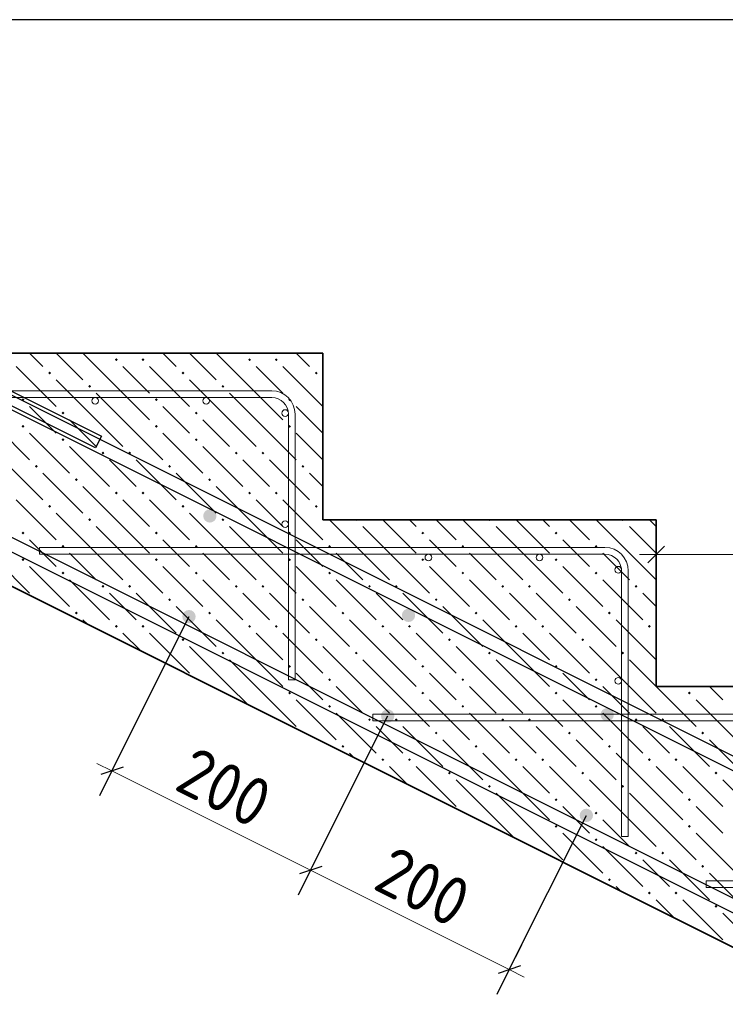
# Model space of a CAD drawing. Header units: millimetres. Extents: x 0 to 21005, y -5 to 14850.
# Tile 10 of 23: x 9435 to 11023, y 10370 to 12585. Entities that reach past the tile are written whole.
import ezdxf

# ---------------------------------------------------------------- set-up
doc = ezdxf.new("R2010")
doc.units = ezdxf.units.MM
doc.layers.add('ЖБ Лестница', color=7, linetype='Continuous', lineweight=25, true_color=0xe0e0ff)
for name, color, linetype, lineweight in [('Обрамление П-обр. равн.', 7, 'Continuous', 25), ('Обрамление проемов стержнями', 7, 'Continuous', 25), ('Размерная линия_ общее', 7, 'Continuous', 13), ('Фоновоя арматура Х1', 7, 'Continuous', 25)]:
    doc.layers.add(name, color=color, linetype=linetype, lineweight=lineweight)
doc.styles.add('ISOCPEUR', font='txt')

msp = doc.modelspace()

# ---------------------------------------------------------------- hatches: boundary and pattern name
at = {"layer": 'ЖБ Лестница', "linetype": 'Continuous', "lineweight": 18, "transparency": 33554687}
for points in [[(9649.2, 11820.3), (9652.5, 11823.6), (9655.8, 11820.3), (9652.5, 11817.1)], [(9709.2, 11820.3), (9712.5, 11823.6), (9715.8, 11820.3), (9712.5, 11817.1)], [(9949.2, 11820.3), (9952.5, 11823.6), (9955.8, 11820.3), (9952.5, 11817.1)], [(10009.2, 11820.3), (10012.5, 11823.6), (10015.8, 11820.3), (10012.5, 11817.1)], [(9499.2, 11790.3), (9502.5, 11793.6), (9505.8, 11790.3), (9502.5, 11787.1)], [(9799.2, 11790.3), (9802.5, 11793.6), (9805.8, 11790.3), (9802.5, 11787.1)], [(10099.2, 11790.3), (10102.5, 11793.6), (10105.8, 11790.3), (10102.5, 11787.1)], [(9589.2, 11760.3), (9592.5, 11763.6), (9595.8, 11760.3), (9592.5, 11757.1)], [(9889.2, 11760.3), (9892.5, 11763.6), (9895.8, 11760.3), (9892.5, 11757.1)], [(9439.2, 11730.3), (9442.5, 11733.6), (9445.8, 11730.3), (9442.5, 11727.1)], [(9739.2, 11730.3), (9742.5, 11733.6), (9745.8, 11730.3), (9742.5, 11727.1)], [(10039.2, 11730.3), (10042.5, 11733.6), (10045.8, 11730.3), (10042.5, 11727.1)], [(9529.3, 11700.3), (9532.5, 11703.6), (9535.8, 11700.3), (9532.5, 11697.1)], [(9829.3, 11700.3), (9832.5, 11703.6), (9835.8, 11700.3), (9832.5, 11697.1)], [(9439.2, 11670.3), (9442.5, 11673.6), (9445.8, 11670.3), (9442.5, 11667.1)], [(9739.2, 11670.3), (9742.5, 11673.6), (9745.8, 11670.3), (9742.5, 11667.1)], [(10039.2, 11670.3), (10042.5, 11673.6), (10045.8, 11670.3), (10042.5, 11667.1)], [(9529.3, 11640.3), (9532.5, 11643.6), (9535.8, 11640.3), (9532.5, 11637.1)], [(9829.3, 11640.3), (9832.5, 11643.6), (9835.8, 11640.3), (9832.5, 11637.1)], [(9619.3, 11610.3), (9622.5, 11613.6), (9625.7, 11610.3), (9622.5, 11607.1)], [(9679.3, 11610.3), (9682.5, 11613.6), (9685.8, 11610.3), (9682.5, 11607.1)], [(9919.3, 11610.3), (9922.5, 11613.6), (9925.7, 11610.3), (9922.5, 11607.1)], [(9979.3, 11610.3), (9982.5, 11613.6), (9985.8, 11610.3), (9982.5, 11607.1)], [(9469.3, 11580.3), (9472.5, 11583.6), (9475.7, 11580.3), (9472.5, 11577.1)], [(9769.3, 11580.3), (9772.5, 11583.6), (9775.7, 11580.3), (9772.5, 11577.1)], [(10069.3, 11580.3), (10072.5, 11583.6), (10075.7, 11580.3), (10072.5, 11577.1)], [(9559.2, 11550.3), (9562.5, 11553.6), (9565.8, 11550.3), (9562.5, 11547.1)], [(9859.2, 11550.3), (9862.5, 11553.6), (9865.8, 11550.3), (9862.5, 11547.1)], [(9649.2, 11520.3), (9652.5, 11523.6), (9655.8, 11520.3), (9652.5, 11517.1)], [(9709.2, 11520.3), (9712.5, 11523.6), (9715.8, 11520.3), (9712.5, 11517.1)], [(9949.2, 11520.3), (9952.5, 11523.6), (9955.8, 11520.3), (9952.5, 11517.1)], [(10009.2, 11520.3), (10012.5, 11523.6), (10015.8, 11520.3), (10012.5, 11517.1)], [(9499.2, 11490.3), (9502.5, 11493.6), (9505.8, 11490.3), (9502.5, 11487.1)], [(9799.2, 11490.3), (9802.5, 11493.6), (9805.8, 11490.3), (9802.5, 11487.1)], [(10099.2, 11490.3), (10102.5, 11493.6), (10105.8, 11490.3), (10102.5, 11487.1)], [(9589.2, 11460.3), (9592.5, 11463.6), (9595.8, 11460.3), (9592.5, 11457.1)], [(9889.2, 11460.3), (9892.5, 11463.6), (9895.8, 11460.3), (9892.5, 11457.1)], [(10189.2, 11460.3), (10195.8, 11460.3), (10192.5, 11457.1)], [(10489.2, 11460.3), (10495.8, 11460.3), (10492.5, 11457.1)], [(10789.2, 11460.3), (10795.8, 11460.3), (10792.5, 11457.1)], [(9439.2, 11430.3), (9442.5, 11433.6), (9445.8, 11430.3), (9442.5, 11427.1)], [(9739.2, 11430.3), (9742.5, 11433.6), (9745.8, 11430.3), (9742.5, 11427.1)], [(10039.2, 11430.3), (10042.5, 11433.6), (10045.8, 11430.3), (10042.5, 11427.1)], [(10339.2, 11430.3), (10342.5, 11433.6), (10345.8, 11430.3), (10342.5, 11427.1)], [(10639.2, 11430.3), (10642.5, 11433.6), (10645.8, 11430.3), (10642.5, 11427.1)], [(9529.3, 11400.3), (9532.5, 11403.6), (9535.8, 11400.3), (9532.5, 11397.1)], [(9829.3, 11400.3), (9832.5, 11403.6), (9835.8, 11400.3), (9832.5, 11397.1)], [(10129.3, 11400.3), (10132.5, 11403.6), (10135.8, 11400.3), (10132.5, 11397.1)], [(10429.3, 11400.3), (10432.5, 11403.6), (10435.8, 11400.3), (10432.5, 11397.1)], [(10729.3, 11400.3), (10732.5, 11403.6), (10735.8, 11400.3), (10732.5, 11397.1)], [(9439.2, 11370.3), (9442.5, 11373.6), (9445.8, 11370.3), (9442.5, 11367.1)], [(9739.2, 11370.3), (9742.5, 11373.6), (9745.8, 11370.3), (9742.5, 11367.1)], [(10039.2, 11370.3), (10042.5, 11373.6), (10045.8, 11370.3), (10042.5, 11367.1)], [(10339.2, 11370.3), (10342.5, 11373.6), (10345.8, 11370.3), (10342.5, 11367.1)], [(10639.2, 11370.3), (10642.5, 11373.6), (10645.8, 11370.3), (10642.5, 11367.1)], [(9529.3, 11340.3), (9532.5, 11343.6), (9535.8, 11340.3), (9532.5, 11337.1)], [(9829.3, 11340.3), (9832.5, 11343.6), (9835.8, 11340.3), (9832.5, 11337.1)], [(10129.3, 11340.3), (10132.5, 11343.6), (10135.8, 11340.3), (10132.5, 11337.1)], [(10429.3, 11340.3), (10432.5, 11343.6), (10435.8, 11340.3), (10432.5, 11337.1)], [(10729.3, 11340.3), (10732.5, 11343.6), (10735.8, 11340.3), (10732.5, 11337.1)], [(9619.3, 11310.3), (9622.5, 11313.6), (9625.7, 11310.3), (9622.5, 11307.1)], [(9679.3, 11310.3), (9682.5, 11313.6), (9685.8, 11310.3), (9682.5, 11307.1)], [(9919.3, 11310.3), (9922.5, 11313.6), (9925.7, 11310.3), (9922.5, 11307.1)], [(9979.3, 11310.3), (9982.5, 11313.6), (9985.8, 11310.3), (9982.5, 11307.1)], [(10219.3, 11310.3), (10222.5, 11313.6), (10225.7, 11310.3), (10222.5, 11307.1)], [(10279.3, 11310.3), (10282.5, 11313.6), (10285.8, 11310.3), (10282.5, 11307.1)], [(10519.3, 11310.3), (10522.5, 11313.6), (10525.7, 11310.3), (10522.5, 11307.1)], [(10579.3, 11310.3), (10582.5, 11313.6), (10585.8, 11310.3), (10582.5, 11307.1)], [(10819.3, 11310.3), (10822.5, 11313.6), (10825.7, 11310.3), (10822.5, 11307.1)], [(9472, 11283.1), (9472.5, 11283.6), (9474, 11282.1)], [(9769.3, 11280.3), (9772.5, 11283.6), (9775.7, 11280.3), (9772.5, 11277.1)], [(10069.3, 11280.3), (10072.5, 11283.6), (10075.7, 11280.3), (10072.5, 11277.1)], [(10369.3, 11280.3), (10372.5, 11283.6), (10375.7, 11280.3), (10372.5, 11277.1)], [(10669.3, 11280.3), (10672.5, 11283.6), (10675.7, 11280.3), (10672.5, 11277.1)], [(9559.2, 11250.3), (9562.5, 11253.6), (9565.8, 11250.3), (9562.5, 11247.1)], [(9859.2, 11250.3), (9862.5, 11253.6), (9865.8, 11250.3), (9862.5, 11247.1)], [(10159.2, 11250.3), (10162.5, 11253.6), (10165.8, 11250.3), (10162.5, 11247.1)], [(10459.2, 11250.3), (10462.5, 11253.6), (10465.8, 11250.3), (10462.5, 11247.1)], [(10759.2, 11250.3), (10762.5, 11253.6), (10765.8, 11250.3), (10762.5, 11247.1)], [(9649.2, 11220.3), (9652.5, 11223.6), (9655.8, 11220.3), (9652.5, 11217.1)], [(9709.2, 11220.3), (9712.5, 11223.6), (9715.8, 11220.3), (9712.5, 11217.1)], [(9949.2, 11220.3), (9952.5, 11223.6), (9955.8, 11220.3), (9952.5, 11217.1)], [(10009.2, 11220.3), (10012.5, 11223.6), (10015.8, 11220.3), (10012.5, 11217.1)], [(10249.2, 11220.3), (10252.5, 11223.6), (10255.8, 11220.3), (10252.5, 11217.1)], [(10309.2, 11220.3), (10312.5, 11223.6), (10315.8, 11220.3), (10312.5, 11217.1)], [(10549.2, 11220.3), (10552.5, 11223.6), (10555.8, 11220.3), (10552.5, 11217.1)], [(10609.2, 11220.3), (10612.5, 11223.6), (10615.8, 11220.3), (10612.5, 11217.1)], [(10849.2, 11220.3), (10852.5, 11223.6), (10855.8, 11220.3), (10852.5, 11217.1)], [(9799.2, 11190.3), (9802.5, 11193.6), (9805.8, 11190.3), (9802.5, 11187.1)], [(10099.2, 11190.3), (10102.5, 11193.6), (10105.8, 11190.3), (10102.5, 11187.1)], [(10399.2, 11190.3), (10402.5, 11193.6), (10405.8, 11190.3), (10402.5, 11187.1)], [(10699.2, 11190.3), (10702.5, 11193.6), (10705.8, 11190.3), (10702.5, 11187.1)], [(9889.2, 11160.3), (9892.5, 11163.6), (9895.8, 11160.3), (9892.5, 11157.1)], [(10189.2, 11160.3), (10192.5, 11163.6), (10195.8, 11160.3), (10192.5, 11157.1)], [(10489.2, 11160.3), (10492.5, 11163.6), (10495.8, 11160.3), (10492.5, 11157.1)], [(10789.2, 11160.3), (10792.5, 11163.6), (10795.8, 11160.3), (10792.5, 11157.1)], [(10039.2, 11130.3), (10042.5, 11133.6), (10045.8, 11130.3), (10042.5, 11127.1)], [(10339.2, 11130.3), (10342.5, 11133.6), (10345.8, 11130.3), (10342.5, 11127.1)], [(10639.2, 11130.3), (10642.5, 11133.6), (10645.8, 11130.3), (10642.5, 11127.1)], [(9832, 11103.1), (9832.5, 11103.6), (9834, 11102.1)], [(10129.3, 11100.3), (10132.5, 11103.6), (10135.8, 11100.3), (10132.5, 11097.1)], [(10429.3, 11100.3), (10432.5, 11103.6), (10435.8, 11100.3), (10432.5, 11097.1)], [(10729.3, 11100.3), (10732.5, 11103.6), (10735.8, 11100.3), (10732.5, 11097.1)], [(10039.2, 11070.3), (10042.5, 11073.6), (10045.8, 11070.3), (10042.5, 11067.1)], [(10339.2, 11070.3), (10342.5, 11073.6), (10345.8, 11070.3), (10342.5, 11067.1)], [(10639.2, 11070.3), (10642.5, 11073.6), (10645.8, 11070.3), (10642.5, 11067.1)], [(10939.2, 11070.3), (10942.5, 11073.6), (10945.8, 11070.3), (10942.5, 11067.1)], [(10129.3, 11040.3), (10132.5, 11043.6), (10135.8, 11040.3), (10132.5, 11037.1)], [(10429.3, 11040.3), (10432.5, 11043.6), (10435.8, 11040.3), (10432.5, 11037.1)], [(10729.3, 11040.3), (10732.5, 11043.6), (10735.8, 11040.3), (10732.5, 11037.1)], [(10219.3, 11010.3), (10222.5, 11013.6), (10225.7, 11010.3), (10222.5, 11007.1)], [(10279.3, 11010.3), (10282.5, 11013.6), (10285.8, 11010.3), (10282.5, 11007.1)], [(10519.3, 11010.3), (10522.5, 11013.6), (10525.7, 11010.3), (10522.5, 11007.1)], [(10579.3, 11010.3), (10582.5, 11013.6), (10585.8, 11010.3), (10582.5, 11007.1)], [(10819.3, 11010.3), (10822.5, 11013.6), (10825.7, 11010.3), (10822.5, 11007.1)], [(10879.3, 11010.3), (10882.5, 11013.6), (10885.8, 11010.3), (10882.5, 11007.1)], [(10072, 10983.1), (10072.5, 10983.6), (10074, 10982.1)], [(10369.3, 10980.3), (10372.5, 10983.6), (10375.7, 10980.3), (10372.5, 10977.1)], [(10669.3, 10980.3), (10672.5, 10983.6), (10675.7, 10980.3), (10672.5, 10977.1)], [(10969.3, 10980.3), (10972.5, 10983.6), (10975.7, 10980.3), (10972.5, 10977.1)], [(10159.2, 10950.3), (10162.5, 10953.6), (10165.8, 10950.3), (10162.5, 10947.1)], [(10459.2, 10950.3), (10462.5, 10953.6), (10465.8, 10950.3), (10462.5, 10947.1)], [(10759.2, 10950.3), (10762.5, 10953.6), (10765.8, 10950.3), (10762.5, 10947.1)], [(10249.2, 10920.3), (10252.5, 10923.6), (10255.8, 10920.3), (10252.5, 10917.1)], [(10309.2, 10920.3), (10312.5, 10923.6), (10315.8, 10920.3), (10312.5, 10917.1)], [(10549.2, 10920.3), (10552.5, 10923.6), (10555.8, 10920.3), (10552.5, 10917.1)], [(10609.2, 10920.3), (10612.5, 10923.6), (10615.8, 10920.3), (10612.5, 10917.1)], [(10849.2, 10920.3), (10852.5, 10923.6), (10855.8, 10920.3), (10852.5, 10917.1)], [(10909.2, 10920.3), (10912.5, 10923.6), (10915.8, 10920.3), (10912.5, 10917.1)], [(10399.2, 10890.3), (10402.5, 10893.6), (10405.8, 10890.3), (10402.5, 10887.1)], [(10699.2, 10890.3), (10702.5, 10893.6), (10705.8, 10890.3), (10702.5, 10887.1)], [(10999.2, 10890.3), (11002.5, 10893.6), (11005.8, 10890.3), (11002.5, 10887.1)], [(10489.2, 10860.3), (10492.5, 10863.6), (10495.8, 10860.3), (10492.5, 10857.1)], [(10789.2, 10860.3), (10792.5, 10863.6), (10795.8, 10860.3), (10792.5, 10857.1)], [(10639.2, 10830.3), (10642.5, 10833.6), (10645.8, 10830.3), (10642.5, 10827.1)], [(10939.2, 10830.3), (10942.5, 10833.6), (10945.8, 10830.3), (10942.5, 10827.1)], [(10432, 10803.1), (10432.5, 10803.6), (10434, 10802.1)], [(10729.3, 10800.3), (10732.5, 10803.6), (10735.8, 10800.3), (10732.5, 10797.1)], [(10639.2, 10770.3), (10642.5, 10773.6), (10645.8, 10770.3), (10642.5, 10767.1)], [(10939.2, 10770.3), (10942.5, 10773.6), (10945.8, 10770.3), (10942.5, 10767.1)], [(10729.3, 10740.3), (10732.5, 10743.6), (10735.8, 10740.3), (10732.5, 10737.1)], [(10819.3, 10710.3), (10822.5, 10713.6), (10825.7, 10710.3), (10822.5, 10707.1)], [(10879.3, 10710.3), (10882.5, 10713.6), (10885.8, 10710.3), (10882.5, 10707.1)], [(10672, 10683.1), (10672.5, 10683.6), (10674, 10682.1)], [(10969.3, 10680.3), (10972.5, 10683.6), (10975.7, 10680.3), (10972.5, 10677.1)], [(10759.2, 10650.3), (10762.5, 10653.6), (10765.8, 10650.3), (10762.5, 10647.1)], [(10849.2, 10620.3), (10852.5, 10623.6), (10855.8, 10620.3), (10852.5, 10617.1)], [(10909.2, 10620.3), (10912.5, 10623.6), (10915.8, 10620.3), (10912.5, 10617.1)], [(10999.2, 10590.3), (11002.5, 10593.6), (11005.8, 10590.3), (11002.5, 10587.1)]]:
    msp.add_hatch(color=7, dxfattribs=at).paths.add_polyline_path(points, flags=16)
at = {"layer": 'Фоновоя арматура Х1', "linetype": 'Continuous', "lineweight": 35, "transparency": 33554687}
for points in [[(9878.1, 11468.8), (9877, 11474.5), (9873.7, 11479.4), (9868.9, 11482.7), (9863.1, 11483.8), (9857.4, 11482.7), (9852.5, 11479.4), (9849.3, 11474.5), (9848.1, 11468.8), (9849.3, 11463.1), (9852.5, 11458.2), (9857.4, 11454.9), (9863.1, 11453.8), (9868.9, 11454.9), (9873.7, 11458.2), (9877, 11463.1)], [(9831.2, 11242.3), (9830, 11248), (9826.8, 11252.9), (9821.9, 11256.1), (9816.2, 11257.3), (9810.4, 11256.1), (9805.6, 11252.9), (9802.3, 11248), (9801.2, 11242.3), (9802.3, 11236.5), (9805.6, 11231.7), (9810.4, 11228.4), (9816.2, 11227.3), (9821.9, 11228.4), (9826.8, 11231.7), (9830, 11236.5)], [(10325.3, 11245.2), (10324.2, 11250.9), (10320.9, 11255.8), (10316.1, 11259), (10310.3, 11260.2), (10304.6, 11259), (10299.7, 11255.8), (10296.5, 11250.9), (10295.3, 11245.2), (10296.5, 11239.4), (10299.7, 11234.6), (10304.6, 11231.3), (10310.3, 11230.2), (10316.1, 11231.3), (10320.9, 11234.6), (10324.2, 11239.4)], [(10278.4, 11018.7), (10277.2, 11024.4), (10274, 11029.3), (10269.1, 11032.5), (10263.4, 11033.7), (10257.6, 11032.5), (10252.8, 11029.3), (10249.5, 11024.4), (10248.4, 11018.7), (10249.5, 11012.9), (10252.8, 11008.1), (10257.6, 11004.8), (10263.4, 11003.7), (10269.1, 11004.8), (10274, 11008.1), (10277.2, 11012.9)], [(10772.5, 11021.6), (10771.4, 11027.3), (10768.2, 11032.2), (10763.3, 11035.4), (10757.5, 11036.6), (10751.8, 11035.4), (10746.9, 11032.2), (10743.7, 11027.3), (10742.5, 11021.6), (10743.7, 11015.8), (10746.9, 11011), (10751.8, 11007.7), (10757.5, 11006.6), (10763.3, 11007.7), (10768.2, 11011), (10771.4, 11015.8)], [(10725.6, 10795.1), (10724.4, 10800.8), (10721.2, 10805.7), (10716.3, 10808.9), (10710.6, 10810.1), (10704.8, 10808.9), (10700, 10805.7), (10696.7, 10800.8), (10695.6, 10795.1), (10696.7, 10789.3), (10700, 10784.5), (10704.8, 10781.2), (10710.6, 10780.1), (10716.3, 10781.2), (10721.2, 10784.5), (10724.4, 10789.3)]]:
    msp.add_hatch(color=7, dxfattribs=at).paths.add_polyline_path(points)

# ---------------------------------------------------------------- linework, layer by layer
at = {"color": 7, "linetype": 'Continuous', "lineweight": 25, "transparency": 33554687}
for points in [[(2305, 12522.8), (7829.4, 12522.8), (7835, 12522.6), (7840.8, 12522.1), (7846.5, 12521.2), (7852.1, 12520), (7857.6, 12518.6), (7863.1, 12516.8), (7868.5, 12514.7), (7873.6, 12512.4), (15043.6, 8927.4)], [(15030.7, 8900.3), (7860.7, 12485.3), (7856.9, 12487), (7853.1, 12488.5), (7849.1, 12489.8), (7845.2, 12490.8), (7841.2, 12491.7), (7837.1, 12492.3), (7833, 12492.7), (7828.8, 12492.8), (2305, 12492.8), (2305, 12522.8)], [(14416.3, 8887.6), (7237.2, 12477.1), (7233.4, 12478.8), (7229.6, 12480.3), (7225.6, 12481.6), (7221.7, 12482.6), (7217.7, 12483.5), (7213.6, 12484.1), (7209.5, 12484.5), (7205.3, 12484.7), (5975.7, 12484.7), (5975.7, 12514.7), (7205.9, 12514.7), (7211.5, 12514.4), (7217.3, 12513.9), (7223, 12513), (7228.6, 12511.9), (7234.1, 12510.4), (7239.6, 12508.6), (7245, 12506.5), (7250.1, 12504.2), (14429.2, 8914.7)]]:
    msp.add_lwpolyline(points, dxfattribs=at)
at = {"layer": 'ЖБ Лестница', "color": 7, "linetype": 'Continuous', "lineweight": 35, "transparency": 33554687}
for p, q in [((7867.5, 12085.3), (14417.5, 8810.3)), ((10117.5, 11835.3), (9367.5, 11835.3)), ((10117.5, 11460.3), (10117.5, 11835.3)), ((10867.5, 11460.3), (10117.5, 11460.3)), ((10867.5, 11085.3), (10867.5, 11460.3)), ((11617.5, 11085.3), (10867.5, 11085.3))]:
    msp.add_line(p, q, dxfattribs=at)
at = {"layer": 'ЖБ Лестница', "color": 9, "linetype": 'Continuous', "lineweight": 18, "true_color": 0xc7c7c7, "transparency": 33554687}
for p, q in [((9457.5, 11835.3), (9487.5, 11805.3)), ((9517.5, 11835.3), (9577.5, 11775.3)), ((9667.5, 11745.3), (9577.5, 11835.3)), ((9637.5, 11835.3), (9637.5, 11835.3)), ((9697.5, 11835.3), (9697.5, 11835.3)), ((9757.5, 11835.3), (9787.5, 11805.3)), ((9817.5, 11835.3), (9877.5, 11775.3)), ((9967.5, 11745.3), (9877.5, 11835.3)), ((9937.5, 11835.3), (9937.5, 11835.3)), ((9997.5, 11835.3), (9997.5, 11835.3)), ((10057.5, 11835.3), (10087.5, 11805.3)), ((10117.5, 11835.3), (10117.5, 11835.3)), ((9427.5, 11805.3), (9517.5, 11715.3)), ((9667.5, 11805.3), (9727.5, 11745.3)), ((9727.5, 11805.3), (9817.5, 11715.3)), ((9967.5, 11805.3), (10027.5, 11745.3)), ((10027.5, 11805.3), (10117.5, 11715.3)), ((9607.5, 11685.3), (9517.5, 11775.3)), ((9907.5, 11685.3), (9817.5, 11775.3)), ((10117.5, 11775.3), (10117.5, 11775.3)), ((9607.5, 11745.3), (9667.5, 11685.3)), ((9667.5, 11745.3), (9727.5, 11685.3)), ((9907.5, 11745.3), (9967.5, 11685.3)), ((9967.5, 11745.3), (10027.5, 11685.3)), ((9487.5, 11685.3), (9457.5, 11715.3)), ((9787.5, 11685.3), (9757.5, 11715.3)), ((10087.5, 11685.3), (10057.5, 11715.3)), ((9367.5, 11685.3), (9457.5, 11595.3)), ((9517.5, 11655.3), (9487.5, 11685.3)), ((9547.5, 11685.3), (9607.5, 11625.3)), ((9607.5, 11685.3), (9667.5, 11625.3)), ((9667.5, 11685.3), (9757.5, 11595.3)), ((9817.5, 11655.3), (9787.5, 11685.3)), ((9847.5, 11685.3), (9907.5, 11625.3)), ((9907.5, 11685.3), (9967.5, 11625.3)), ((9967.5, 11685.3), (10057.5, 11595.3)), ((10117.5, 11655.3), (10087.5, 11685.3)), ((9457.5, 11655.3), (9547.5, 11565.3)), ((9757.5, 11655.3), (9847.5, 11565.3)), ((10057.5, 11655.3), (10117.5, 11595.3)), ((9547.5, 11625.3), (9637.5, 11535.3)), ((9847.5, 11625.3), (9937.5, 11535.3)), ((9397.5, 11595.3), (9487.5, 11505.3)), ((9667.5, 11565.3), (9637.5, 11595.3)), ((9697.5, 11595.3), (9787.5, 11505.3)), ((9967.5, 11565.3), (9937.5, 11595.3)), ((9997.5, 11595.3), (10087.5, 11505.3)), ((9487.5, 11565.3), (9577.5, 11475.3)), ((9697.5, 11535.3), (9667.5, 11565.3)), ((9787.5, 11565.3), (9877.5, 11475.3)), ((9997.5, 11535.3), (9967.5, 11565.3)), ((10087.5, 11565.3), (10117.5, 11535.3)), ((9667.5, 11445.3), (9577.5, 11535.3)), ((9967.5, 11445.3), (9877.5, 11535.3)), ((9427.5, 11505.3), (9517.5, 11415.3)), ((9667.5, 11505.3), (9727.5, 11445.3)), ((9727.5, 11505.3), (9817.5, 11415.3)), ((9967.5, 11505.3), (10027.5, 11445.3)), ((10027.5, 11505.3), (10117.5, 11415.3)), ((9607.5, 11385.3), (9517.5, 11475.3)), ((9907.5, 11385.3), (9817.5, 11475.3)), ((10117.5, 11475.3), (10117.5, 11475.3)), ((10207.5, 11385.3), (10132.5, 11460.3)), ((10267.5, 11445.3), (10252.5, 11460.3)), ((10312.5, 11460.3), (10327.5, 11445.3)), ((10372.5, 11460.3), (10417.5, 11415.3)), ((10507.5, 11385.3), (10432.5, 11460.3)), ((10567.5, 11445.3), (10552.5, 11460.3)), ((10612.5, 11460.3), (10627.5, 11445.3)), ((10672.5, 11460.3), (10717.5, 11415.3)), ((10807.5, 11385.3), (10732.5, 11460.3)), ((10867.5, 11445.3), (10852.5, 11460.3)), ((9607.5, 11445.3), (9667.5, 11385.3)), ((9667.5, 11445.3), (9727.5, 11385.3)), ((9907.5, 11445.3), (9967.5, 11385.3)), ((9967.5, 11445.3), (10027.5, 11385.3)), ((10207.5, 11445.3), (10267.5, 11385.3)), ((10267.5, 11445.3), (10327.5, 11385.3)), ((10507.5, 11445.3), (10567.5, 11385.3)), ((10567.5, 11445.3), (10627.5, 11385.3)), ((10807.5, 11445.3), (10867.5, 11385.3)), ((9487.5, 11385.3), (9457.5, 11415.3)), ((9787.5, 11385.3), (9757.5, 11415.3)), ((10087.5, 11385.3), (10057.5, 11415.3)), ((10387.5, 11385.3), (10357.5, 11415.3)), ((10687.5, 11385.3), (10657.5, 11415.3)), ((9367.5, 11385.3), (9457.5, 11295.3)), ((9517.5, 11355.3), (9487.5, 11385.3)), ((9547.5, 11385.3), (9607.5, 11325.3)), ((9607.5, 11385.3), (9667.5, 11325.3)), ((9667.5, 11385.3), (9757.5, 11295.3)), ((9817.5, 11355.3), (9787.5, 11385.3)), ((9847.5, 11385.3), (9907.5, 11325.3)), ((9907.5, 11385.3), (9967.5, 11325.3)), ((9967.5, 11385.3), (10057.5, 11295.3)), ((10117.5, 11355.3), (10087.5, 11385.3)), ((10147.5, 11385.3), (10207.5, 11325.3)), ((10207.5, 11385.3), (10267.5, 11325.3)), ((10267.5, 11385.3), (10357.5, 11295.3)), ((10417.5, 11355.3), (10387.5, 11385.3)), ((10447.5, 11385.3), (10507.5, 11325.3)), ((10507.5, 11385.3), (10567.5, 11325.3)), ((10567.5, 11385.3), (10657.5, 11295.3)), ((10717.5, 11355.3), (10687.5, 11385.3)), ((10747.5, 11385.3), (10807.5, 11325.3)), ((10807.5, 11385.3), (10867.5, 11325.3)), ((10867.5, 11385.3), (10867.5, 11385.3)), ((9457.5, 11355.3), (9547.5, 11265.3)), ((9757.5, 11355.3), (9847.5, 11265.3)), ((10057.5, 11355.3), (10147.5, 11265.3)), ((10357.5, 11355.3), (10447.5, 11265.3)), ((10657.5, 11355.3), (10747.5, 11265.3)), ((9547.5, 11325.3), (9637.5, 11235.3)), ((9847.5, 11325.3), (9937.5, 11235.3)), ((10147.5, 11325.3), (10237.5, 11235.3)), ((10447.5, 11325.3), (10537.5, 11235.3)), ((10747.5, 11325.3), (10837.5, 11235.3)), ((9667.5, 11265.3), (9637.5, 11295.3)), ((9697.5, 11295.3), (9787.5, 11205.3)), ((9967.5, 11265.3), (9937.5, 11295.3)), ((9997.5, 11295.3), (10087.5, 11205.3)), ((10267.5, 11265.3), (10237.5, 11295.3)), ((10297.5, 11295.3), (10387.5, 11205.3)), ((10567.5, 11265.3), (10537.5, 11295.3)), ((10597.5, 11295.3), (10687.5, 11205.3)), ((10867.5, 11265.3), (10837.5, 11295.3)), ((9697.5, 11235.3), (9667.5, 11265.3)), ((9787.5, 11265.3), (9877.5, 11175.3)), ((9997.5, 11235.3), (9967.5, 11265.3)), ((10087.5, 11265.3), (10177.5, 11175.3)), ((10297.5, 11235.3), (10267.5, 11265.3)), ((10387.5, 11265.3), (10477.5, 11175.3)), ((10597.5, 11235.3), (10567.5, 11265.3)), ((10687.5, 11265.3), (10777.5, 11175.3)), ((10867.5, 11265.3), (10867.5, 11265.3)), ((9587.5, 11225.3), (9577.5, 11235.3)), ((9967.5, 11145.3), (9877.5, 11235.3)), ((10267.5, 11145.3), (10177.5, 11235.3)), ((10567.5, 11145.3), (10477.5, 11235.3)), ((10867.5, 11145.3), (10777.5, 11235.3)), ((9667.5, 11205.3), (9707.5, 11165.3)), ((9727.5, 11205.3), (9817.5, 11115.3)), ((9967.5, 11205.3), (10027.5, 11145.3)), ((10027.5, 11205.3), (10117.5, 11115.3)), ((10267.5, 11205.3), (10327.5, 11145.3)), ((10327.5, 11205.3), (10417.5, 11115.3)), ((10567.5, 11205.3), (10627.5, 11145.3)), ((10627.5, 11205.3), (10717.5, 11115.3)), ((10867.5, 11205.3), (10867.5, 11205.3)), ((9907.5, 11085.3), (9817.5, 11175.3)), ((10207.5, 11085.3), (10117.5, 11175.3)), ((10507.5, 11085.3), (10417.5, 11175.3)), ((10807.5, 11085.3), (10717.5, 11175.3)), ((9907.5, 11145.3), (9967.5, 11085.3)), ((9967.5, 11145.3), (10027.5, 11085.3)), ((10207.5, 11145.3), (10267.5, 11085.3)), ((10267.5, 11145.3), (10327.5, 11085.3)), ((10507.5, 11145.3), (10567.5, 11085.3)), ((10567.5, 11145.3), (10627.5, 11085.3)), ((10867.5, 11145.3), (10867.5, 11145.3)), ((10087.5, 11085.3), (10057.5, 11115.3)), ((10387.5, 11085.3), (10357.5, 11115.3)), ((10687.5, 11085.3), (10657.5, 11115.3)), ((9907.5, 11085.3), (9947.5, 11045.3)), ((9967.5, 11085.3), (10057.5, 10995.3)), ((10117.5, 11055.3), (10087.5, 11085.3)), ((10147.5, 11085.3), (10207.5, 11025.3)), ((10207.5, 11085.3), (10267.5, 11025.3)), ((10267.5, 11085.3), (10357.5, 10995.3)), ((10417.5, 11055.3), (10387.5, 11085.3)), ((10447.5, 11085.3), (10507.5, 11025.3)), ((10507.5, 11085.3), (10567.5, 11025.3)), ((10567.5, 11085.3), (10657.5, 10995.3)), ((10717.5, 11055.3), (10687.5, 11085.3)), ((10747.5, 11085.3), (10807.5, 11025.3)), ((10807.5, 11085.3), (10867.5, 11025.3)), ((10927.5, 11085.3), (10927.5, 11085.3)), ((10987.5, 11085.3), (10987.5, 11085.3)), ((11017.5, 11055.3), (10987.5, 11085.3)), ((10057.5, 11055.3), (10147.5, 10965.3)), ((10357.5, 11055.3), (10447.5, 10965.3)), ((10657.5, 11055.3), (10747.5, 10965.3)), ((10957.5, 11055.3), (11047.5, 10965.3)), ((10147.5, 11025.3), (10237.5, 10935.3)), ((10447.5, 11025.3), (10537.5, 10935.3)), ((10747.5, 11025.3), (10837.5, 10935.3)), ((10267.5, 10965.3), (10237.5, 10995.3)), ((10297.5, 10995.3), (10387.5, 10905.3)), ((10567.5, 10965.3), (10537.5, 10995.3)), ((10597.5, 10995.3), (10687.5, 10905.3)), ((10867.5, 10965.3), (10837.5, 10995.3)), ((10897.5, 10995.3), (10987.5, 10905.3)), ((10297.5, 10935.3), (10267.5, 10965.3)), ((10387.5, 10965.3), (10477.5, 10875.3)), ((10597.5, 10935.3), (10567.5, 10965.3)), ((10687.5, 10965.3), (10777.5, 10875.3)), ((10897.5, 10935.3), (10867.5, 10965.3)), ((10987.5, 10965.3), (11077.5, 10875.3)), ((10187.5, 10925.3), (10177.5, 10935.3)), ((10567.5, 10845.3), (10477.5, 10935.3)), ((10867.5, 10845.3), (10777.5, 10935.3)), ((10267.5, 10905.3), (10307.5, 10865.3)), ((10327.5, 10905.3), (10417.5, 10815.3)), ((10567.5, 10905.3), (10627.5, 10845.3)), ((10627.5, 10905.3), (10717.5, 10815.3)), ((10867.5, 10905.3), (10927.5, 10845.3)), ((10927.5, 10905.3), (11017.5, 10815.3)), ((10507.5, 10785.3), (10417.5, 10875.3)), ((10807.5, 10785.3), (10717.5, 10875.3)), ((11107.5, 10785.3), (11017.5, 10875.3)), ((10507.5, 10845.3), (10567.5, 10785.3)), ((10567.5, 10845.3), (10627.5, 10785.3)), ((10807.5, 10845.3), (10867.5, 10785.3)), ((10867.5, 10845.3), (10927.5, 10785.3)), ((10687.5, 10785.3), (10657.5, 10815.3)), ((10987.5, 10785.3), (10957.5, 10815.3)), ((10507.5, 10785.3), (10547.5, 10745.3)), ((10567.5, 10785.3), (10657.5, 10695.3)), ((10717.5, 10755.3), (10687.5, 10785.3)), ((10747.5, 10785.3), (10807.5, 10725.3)), ((10807.5, 10785.3), (10867.5, 10725.3)), ((10867.5, 10785.3), (10957.5, 10695.3)), ((11017.5, 10755.3), (10987.5, 10785.3)), ((10657.5, 10755.3), (10747.5, 10665.3)), ((10957.5, 10755.3), (11047.5, 10665.3)), ((10747.5, 10725.3), (10837.5, 10635.3)), ((10867.5, 10665.3), (10837.5, 10695.3)), ((10897.5, 10695.3), (10987.5, 10605.3)), ((10897.5, 10635.3), (10867.5, 10665.3)), ((10987.5, 10665.3), (11077.5, 10575.3)), ((10787.5, 10625.3), (10777.5, 10635.3)), ((10867.5, 10605.3), (10907.5, 10565.3)), ((10927.5, 10605.3), (11017.5, 10515.3)), ((11107.5, 10485.3), (11017.5, 10575.3))]:
    msp.add_line(p, q, dxfattribs=at)
for points in [[(10807.5, 11145.3), (10867.5, 11085.3), (10867.5, 11085.3)], [(10867.5, 11085.3), (10867.5, 11085.3), (10957.5, 10995.3)]]:
    msp.add_lwpolyline(points, dxfattribs=at)
at = {"layer": 'Обрамление П-обр. равн.', "color": 38, "linetype": 'Continuous', "lineweight": 25, "true_color": 0x5f1e0f, "transparency": 33554687}
msp.add_lwpolyline([(9605.6, 11621.7), (8508.1, 12170.5), (8504.2, 12172.2), (8500.4, 12173.7), (8496.5, 12175), (8492.5, 12176), (8488.5, 12176.8), (8484.4, 12177.5), (8480.3, 12177.9), (8476.1, 12178), (2287.3, 12178), (2287.3, 12208), (8476.8, 12208), (8482.4, 12207.8), (8488.1, 12207.2), (8493.8, 12206.4), (8499.4, 12205.2), (8504.9, 12203.8), (8510.4, 12202), (8515.8, 12199.9), (8520.9, 12197.6), (9619, 11648.6), (9605.6, 11621.7)], dxfattribs=at)
at = {"layer": 'Обрамление проемов стержнями', "color": 7, "linetype": 'Continuous', "lineweight": 13, "transparency": 33554687}
for p, q in [((10002.5, 11750.3), (8730, 11750.3)), ((10002.5, 11735.3), (8730, 11735.3)), ((10040, 11697.8), (10040, 11100.3)), ((10055, 11697.8), (10055, 11100.3)), ((9480, 11382.8), (9480, 11397.8)), ((10752.5, 11397.8), (9480, 11397.8)), ((10752.5, 11382.8), (9480, 11382.8)), ((10790, 11345.3), (10790, 10747.8)), ((10805, 11345.3), (10805, 10747.8)), ((10040, 11100.3), (10055, 11100.3)), ((10230, 11007.8), (10230, 11022.8)), ((11502.5, 11022.8), (10230, 11022.8)), ((11502.5, 11007.8), (10230, 11007.8)), ((10790, 10747.8), (10805, 10747.8)), ((10980, 10632.8), (10980, 10647.8)), ((12252.5, 10647.8), (10980, 10647.8)), ((12252.5, 10632.8), (10980, 10632.8))]:
    msp.add_line(p, q, dxfattribs=at)
at = {"layer": 'Обрамление проемов стержнями', "color": 7, "linetype": 'Continuous', "lineweight": 18, "transparency": 33554687}
for centre in [(9605, 11727.8), (9855, 11727.8), (10032.5, 11700.3), (10032.5, 11450.3), (10355, 11375.3), (10605, 11375.3), (10782.5, 11347.8), (10782.5, 11097.8)]:
    msp.add_circle(centre, 7.5, dxfattribs=at)
at = {"layer": 'Обрамление проемов стержнями', "color": 7, "linetype": 'Continuous', "lineweight": 13, "transparency": 33554687}
for centre, radius in [((10002.5, 11697.8), 52.5), ((10002.5, 11697.8), 37.5), ((10752.5, 11345.3), 52.5), ((10752.5, 11345.3), 37.5)]:
    msp.add_arc(centre, radius, 0, 90, dxfattribs=at)
at = {"layer": 'Размерная линия_ общее', "color": 253, "linetype": 'Continuous', "lineweight": -3, "true_color": 0xa0a0a0, "transparency": 33554687}
for p, q in [((18123.7, 12585.3), (8667.5, 12585.3)), ((10867.5, 11382.2), (10867.5, 11444.7)), ((10867.5, 11382.2), (10867.5, 11319.8)), ((10867.5, 11382.2), (10867.5, 11135.3)), ((9642.6, 10895.2), (9816.2, 11242.3)), ((9642.6, 10895.2), (9670.6, 10951.1)), ((9642.6, 10895.2), (9614.7, 10839.3)), ((10537.1, 10448), (10710.6, 10795.1)), ((10089.8, 10671.6), (10117.8, 10727.5)), ((10089.8, 10671.6), (10061.9, 10615.7)), ((10537.1, 10448), (10565, 10503.9)), ((10537.1, 10448), (10509.1, 10392.1))]:
    msp.add_line(p, q, dxfattribs=at)
at = {"layer": 'Размерная линия_ общее', "color": 7, "linetype": 'Continuous', "lineweight": 25, "transparency": 33554687}
for p, q in [((10886.3, 11401), (10848.7, 11363.5)), ((9667.8, 10903.6), (9617.5, 10886.8)), ((10115, 10680), (10064.7, 10663.2)), ((10562.2, 10456.4), (10511.9, 10439.6))]:
    msp.add_line(p, q, dxfattribs=at)
at = {"layer": 'Размерная линия_ общее', "color": 7, "linetype": 'Continuous', "lineweight": 13, "transparency": 33554687}
for p, q in [((10867.5, 11382.2), (10830, 11382.2)), ((11617.5, 11382.2), (10867.5, 11382.2)), ((9642.6, 10895.2), (9609.1, 10912)), ((10089.8, 10671.6), (9642.6, 10895.2)), ((10537.1, 10448), (10089.8, 10671.6)), ((10537.1, 10448), (10570.6, 10431.2))]:
    msp.add_line(p, q, dxfattribs=at)
at = {"layer": 'Размерная линия_ общее', "color": 253, "linetype": 'Continuous', "lineweight": -3, "true_color": 0xa0a0a0, "transparency": 33554687}
msp.add_lwpolyline([(10089.8, 10671.6), (10093.7, 10679.2), (10093.7, 10679.2), (10263.4, 11018.7)], dxfattribs=at)

# ---------------------------------------------------------------- texts
at = {"layer": 'Размерная линия_ общее', "color": 7, "linetype": 'Continuous', "lineweight": 25, "transparency": 33554687, "char_height": 110, "width": 280.995, "attachment_point": 7, "rotation": 333.4349, "style": 'ISOCPEUR'}
for insert in [(9779, 10855), (10226.2, 10631.4)]:
    msp.add_mtext('\\W0.91;200', dxfattribs=dict(at, insert=insert))

doc.saveas('drawing.dxf')
